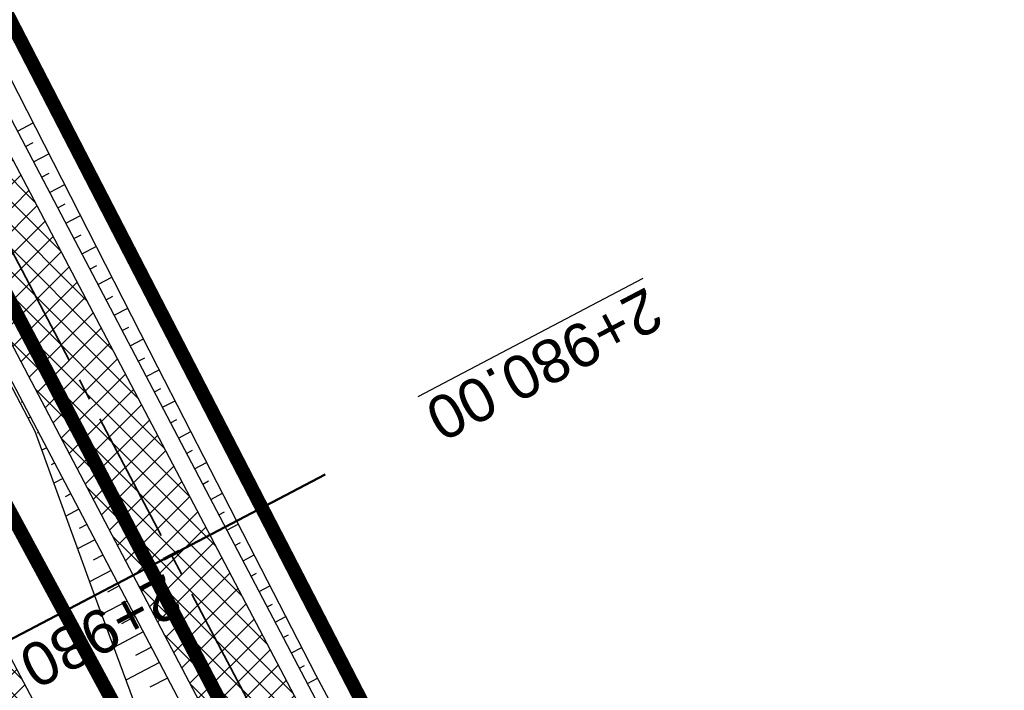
# Model space of a CAD drawing. Header units: metres. Extents: x 7529682 to 7533711, y 5721195 to 5727842.
# Tile 44 of 232: x 7531101 to 7531129, y 5725163 to 5725182. Entities that reach past the tile are written whole.
import ezdxf

# ---------------------------------------------------------------- set-up
doc = ezdxf.new("R2010")
doc.units = ezdxf.units.M
for name, pattern in [('817-dzialki-09-05-04$0$HIDDEN', [0.375, 0.25, -0.125]), ('ACAD_ISO05W100', [33, 24, -3, 0, -3, 0, -3]), ('CENTER2', [28.575000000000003, 19.05, -3.175, 3.175, -3.175]), ('HIDDEN', [9.524999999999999, 6.35, -3.175])]:
    doc.linetypes.add(name, pattern=pattern)
for name, color, linetype in [('C-DROGI-SYTUACJA', 7, 'Continuous'), ('C-DROGI-SYTUACJA-ETYKIETY', 7, 'Continuous'), ('D-hatch-pobocza', 131, 'Continuous'), ('D-pobocza', 60, 'Continuous'), ('D-rowy', 160, 'Continuous'), ('D-skarpa', 2, 'Continuous'), ('D-skarpa-kreskowanie', 2, 'Continuous')]:
    doc.layers.add(name, color=color, linetype=linetype)
for name, color, linetype, lineweight, true_color in [('D-hatch-ciag-pieszo-rowerowy', 7, 'Continuous', 13, 0xff9f80), ('D-LR-etap-III', 7, '817-dzialki-09-05-04$0$HIDDEN', 50, 0x00008f), ('D-przekroje-pop', 7, 'Continuous', 50, 0x000099)]:
    doc.layers.add(name, color=color, linetype=linetype, lineweight=lineweight, true_color=true_color)
doc.layers.add('D-obrzeża', color=2, linetype='Continuous', lineweight=30)
doc.layers.add('D-pas-drogowy', color=7, linetype='ACAD_ISO05W100', lineweight=50)
doc.layers.add('poprzeczki', color=7, linetype='Continuous', true_color=0x0000c7)
doc.styles.get("Standard").update_dxf_attribs({"font": 'arial.ttf'})
pattern_1 = [(45, (0, 0), (-0.3367596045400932, 0.3367596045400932), []), (135, (0, 0), (-0.3367596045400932, -0.3367596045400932), [])]

# ---------------------------------------------------------------- blocks, each defined once
blk = doc.blocks.new('AeccTickLine')
at = {"color": 0, "linetype": 'ByBlock', "lineweight": -2}
blk.add_line((0, 1), (-3.673819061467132e-16, -1), dxfattribs=at)

msp = doc.modelspace()

# ---------------------------------------------------------------- hatches: boundary and pattern name
at = {"layer": 'D-hatch-ciag-pieszo-rowerowy'}
h = msp.add_hatch(dxfattribs=at)
h.set_pattern_fill('ANSI37', color=256, scale=0.15, style=0)
h.set_pattern_definition(pattern_1)
h.paths.add_polyline_path([(7531088.489882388, 5725201.739558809), (7531081.736511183, 5725214.57620248), (7531080.589703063, 5725214.071305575), (7531087.383313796, 5725201.158175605), (7531110.121662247, 5725157.821038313), (7531118.164896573, 5725142.89718586), (7531119.253251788, 5725143.512415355), (7531111.228553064, 5725158.401807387)])
h.paths.add_polyline_path([(7531087.383313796, 5725201.158175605), (7531080.589703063, 5725214.071305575), (7531079.442894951, 5725213.566408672), (7531086.276745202, 5725200.576792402), (7531109.014771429, 5725157.240269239), (7531117.076540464, 5725142.281955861), (7531118.164896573, 5725142.89718586), (7531110.121662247, 5725157.821038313)])
at = {"layer": 'D-hatch-pobocza'}
h = msp.add_hatch(dxfattribs=at)
h.set_pattern_fill('ANSI37', color=256, scale=0.15, style=0)
h.set_pattern_definition(pattern_1)
h.paths.add_polyline_path([(7531057.009999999, 5725246.72), (7531044.19, 5725271.11), (7531030.969999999, 5725296.42), (7531019.37, 5725318.31), (7531007.54, 5725340.71), (7530994.469999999, 5725365.47), (7530982.58, 5725387.65), (7530971.809999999, 5725408.22), (7530959.96, 5725430.76), (7530944.54, 5725460.14), (7530935.92, 5725477.07), (7530923.099999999, 5725500.31), (7530908, 5725529.49), (7530889.658288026, 5725563.375066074), (7530889.585888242, 5725561.256865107), (7530918.171722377, 5725507.178125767), (7530950.162943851, 5725446.305402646), (7530993.419108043, 5725364.264712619), (7531022.766433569, 5725308.719304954), (7531053.80955549, 5725249.872416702), (7531081.165622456, 5725197.874670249), (7531103.902359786, 5725154.540603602), (7531128.123220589, 5725108.448161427), (7531149.321390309, 5725068.209396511), (7531151.44, 5725067.36), (7531152.004139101, 5725067.286014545), (7531141.2, 5725086.69), (7531129.87, 5725108.78), (7531118.46, 5725130.11), (7531107.389999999, 5725151.39), (7531095.36, 5725174.01), (7531083.61, 5725196.49), (7531071.559999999, 5725218.8)])

# ---------------------------------------------------------------- linework, layer by layer
at = {"layer": 'C-DROGI-SYTUACJA', "color": 10, "linetype": 'CENTER2', "lineweight": 35, "ltscale": 0.2}
msp.add_lwpolyline([(7531035.213067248, 5725301.103738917), (7531059.943841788, 5725254.222853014, -0.00440054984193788), (7531062.366458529, 5725249.530815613), (7531071.708538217, 5725231.039993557, 0.004122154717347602), (7531073.975449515, 5725226.643517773), (7531073.975449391, 5725226.643518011), (7531087.383313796, 5725201.158175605), (7531110.121662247, 5725157.821038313), (7531131.457307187, 5725118.233727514, -0.008978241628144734), (7531136.397298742, 5725108.660093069), (7531146.082702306, 5725089.032917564, 0.07525174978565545), (7531151.216595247, 5725081.66595927), (7531154.313313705, 5725078.4002911, -0.06893621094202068), (7531156.868938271, 5725074.829562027)], format="xyb", dxfattribs=at)
at = {"layer": 'D-LR-etap-III', "ltscale": 10, "flags": 128}
msp.add_lwpolyline([(7531750.474471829, 5723895.103125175, 0.4, 0.4, 0), (7531750.505, 5723895.13, 0.4, 0.4, 0), (7531682.71, 5724022.92, 0.4, 0.4, 0), (7531619.177023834, 5724147.203692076, 0.4, 0.4, 0), (7531592.308960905, 5724198.48863389, 0.4, 0.4, 0), (7531553.263875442, 5724272.918564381, 0.4, 0.4, 0), (7531504.019999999, 5724366.79, 0.4, 0.4, 0), (7531482.09, 5724407.62, 0.4, 0.4, 0), (7531412.350402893, 5724541.182759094, 0.4, 0.4, 0), (7531388.463669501, 5724586.929768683, 0.4, 0.4, 0), (7531345.12, 5724669.94, 0.4, 0.4, 0), (7531127.66, 5725081.67, 0.4, 0.4, 0), (7531059.253139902, 5725211.040795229, 0.4, 0.4, 0), (7531008.007244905, 5725307.953830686, 0.4, 0.4, 0), (7530964.181635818, 5725390.835555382, 0.4, 0.4, 0), (7530914.557354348, 5725484.683561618, 0.4, 0.4, 0), (7530865.243241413, 5725577.493975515, 0.4, 0.4, 0), (7530840.085257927, 5725624.058651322, 0.4, 0.4, 0), (7530802.559525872, 5725694.924584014, 0.4, 0.4, 0), (7530755.54, 5725787.51, 0.4, 0.4, 0), (7530708.717810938, 5725876.303221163, 0.4, 0.4, 0), (7530695.12, 5725902.09, 0.4, 0.4, 0), (7530642.91397006, 5726001.07839487, 0.4, 0.4, 0), (7530634.934723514, 5726016.146615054, 0.4, 0.4, 0), (7530610.820000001, 5726061.929999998, 0.4, 0.4, 0), (7530610.820000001, 5726061.929999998, 0.4, 0.4, 0), (7530607.21, 5726063.51, 0.4, 0.4, 0), (7530597.42, 5726080.68, 0.4, 0.4, 0), (7530591.16, 5726088.44, 0.4, 0.4, 0), (7530581.28, 5726107.21, 0.4, 0.4, 0), (7530571.29, 5726130.56, 0.4, 0.4, 0), (7530549.554994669, 5726171.527317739, 0.4, 0.4, 0), (7530531.014309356, 5726206.473807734, 0.4, 0.4, 0), (7530516.461208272, 5726236.016618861, 0.4, 0.4, 0), (7530500.798929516, 5726266.141265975, 0.4, 0.4, 0), (7530491.349999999, 5726283.94, 0.4, 0.4, 0), (7530482.4, 5726303.41, 0.4, 0.4, 0), (7530482.4, 5726303.41, 0.4, 0.4, 0), (7530450.41, 5726357.28, 0.4, 0.4, 0), (7530397.759396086, 5726458.499907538, 0.4, 0.4, 0), (7530334.707815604, 5726583.664702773, 0.4, 0.4, 0), (7530303.939274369, 5726645.167943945, 0.4, 0.4, 0), (7530300.509779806, 5726651.777515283, 0.4, 0.4, 0), (7530289.213532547, 5726671.966724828, 0.4, 0.4, 0), (7530281.54, 5726685.57, 0.4, 0.4, 0), (7530261.37085633, 5726724.163374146, 0.4, 0.4, 0), (7530254.03, 5726738.21, 0.4, 0.4, 0), (7530197.219999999, 5726845.06, 0.4, 0.4, 0), (7530194.71, 5726849.15, 0.4, 0.4, 0), (7530195.92, 5726850.75, 0.4, 0.4, 0), (7530170.546669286, 5726892.961489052, 0.4, 0.4, 0), (7530143.174718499, 5726945.065838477, 0.4, 0.4, 0), (7530105.059999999, 5727018.32, 0.4, 0.4, 0), (7530100.059999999, 5727027.16, 0.4, 0.4, 0), (7530062.318670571, 5727099.625398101, 0.4, 0.4, 0), (7530015.378537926, 5727189.420463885, 0.4, 0.4, 0), (7529983.207960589, 5727250.206596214, 0.4, 0.4, 0), (7529953.284293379, 5727306.74720398, 0.4, 0.4, 0), (7529900.67053443, 5727406.15903814, 0.4, 0.4, 0), (7529890.630239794, 5727425.131178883, 0.4, 0.4, 0), (7529875.155383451, 5727454.426350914, 0.4, 0.4, 0), (7529857.560096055, 5727487.787346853, 0.4, 0.4, 0), (7529835.194401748, 5727530.19312405, 0.4, 0.4, 0), (7529811.740544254, 5727574.662079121, 0.4, 0.4, 0), (7529792.101859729, 5727611.922638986, 0.4, 0.4, 0), (7529768.066117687, 5727657.469613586, 0.4, 0.4, 0), (7529755.210566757, 5727682.131373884, 0.4, 0.4, 0), (7529753.309999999, 5727681.13, 0.4, 0.4, 0), (7529739.21, 5727707.77, 0.4, 0.4, 0), (7529735.394745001, 5727711.251990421, 0.4, 0.4, 0), (7529725.42, 5727730.2, 0.4, 0.4, 0), (7529723.55, 5727729.88, 0.4, 0.4, 0), (7529695.566668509, 5727782.932080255, 0.4, 0.4, 0), (7529717.67971874, 5727794.024357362, 0.4, 0.4, 0), (7529736.274870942, 5727758.647400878, 0.4, 0.4, 0), (7529736.274870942, 5727758.647400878, 0.4, 0.4, 0), (7529744.511003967, 5727750.406106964, 0.4, 0.4, 0), (7529744.511003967, 5727750.406106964, 0.4, 0.4, 0), (7529750.282568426, 5727738.549848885, 0.4, 0.4, 0), (7529777.108510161, 5727687.569424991, 0.4, 0.4, 0), (7529796.51537536, 5727651.329932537, 0.4, 0.4, 0), (7529814.937945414, 5727616.793170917, 0.4, 0.4, 0), (7529839.006722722, 5727572.303976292, 0.4, 0.4, 0), (7529860.617626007, 5727532.509108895, 0.4, 0.4, 0), (7529882.348967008, 5727491.504261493, 0.4, 0.4, 0), (7529904.865139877, 5727449.096370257, 0.4, 0.4, 0), (7529920.747384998, 5727418.884773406, 0.4, 0.4, 0), (7529946.676504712, 5727368.547487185, 0.4, 0.4, 0), (7529972.024701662, 5727320.573310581, 0.4, 0.4, 0), (7529987.740014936, 5727290.153392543, 0.4, 0.4, 0), (7529996.497385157, 5727273.661630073, 0.4, 0.4, 0), (7530017.541471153, 5727234.202689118, 0.4, 0.4, 0), (7530033.053657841, 5727204.864166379, 0.4, 0.4, 0), (7530051.622983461, 5727170.222745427, 0.4, 0.4, 0), (7530069.276612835, 5727137.015751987, 0.4, 0.4, 0), (7530089.385386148, 5727097.533639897, 0.4, 0.4, 0), (7530109.712512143, 5727060.746615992, 0.4, 0.4, 0), (7530136.769722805, 5727011.640131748, 0.4, 0.4, 0), (7530162.446686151, 5726962.743777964, 0.4, 0.4, 0), (7530187.674104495, 5726916.992101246, 0.4, 0.4, 0), (7530207.820739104, 5726879.335323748, 0.4, 0.4, 0), (7530230.625609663, 5726834.518686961, 0.4, 0.4, 0), (7530262.288093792, 5726776.61832811, 0.4, 0.4, 0), (7530277.509672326, 5726760.213143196, 0.4, 0.4, 0), (7530286.036865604, 5726744.106684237, 0.4, 0.4, 0), (7530288.097472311, 5726735.884066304, 0.4, 0.4, 0), (7530290.393870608, 5726725.046963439, 0.4, 0.4, 0), (7530296.17664807, 5726713.582980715, 0.4, 0.4, 0), (7530302.726195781, 5726701.18226779, 0.4, 0.4, 0), (7530325.685047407, 5726657.466383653, 0.4, 0.4, 0), (7530343.243978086, 5726623.648592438, 0.4, 0.4, 0), (7530360.229820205, 5726591.746871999, 0.4, 0.4, 0), (7530383.20855044, 5726548.059469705, 0.4, 0.4, 0), (7530406.017875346, 5726503.605514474, 0.4, 0.4, 0), (7530427.464919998, 5726462.620289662, 0.4, 0.4, 0), (7530447.9278544, 5726424.388014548, 0.4, 0.4, 0), (7530471.126878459, 5726379.920667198, 0.4, 0.4, 0), (7530490.501003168, 5726343.033350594, 0.4, 0.4, 0), (7530509.499458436, 5726306.733076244, 0.4, 0.4, 0), (7530529.890269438, 5726267.244072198, 0.4, 0.4, 0), (7530543.852446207, 5726238.990319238, 0.4, 0.4, 0), (7530554.808897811, 5726218.943990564, 0.4, 0.4, 0), (7530559.027108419, 5726212.223286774, 0.4, 0.4, 0), (7530563.060988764, 5726206.409670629, 0.4, 0.4, 0), (7530566.93354971, 5726200.463543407, 0.4, 0.4, 0), (7530569.771022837, 5726194.901501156, 0.4, 0.4, 0), (7530571.47319415, 5726191.282350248, 0.4, 0.4, 0), (7530572.839142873, 5726188.024533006, 0.4, 0.4, 0), (7530575.295071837, 5726182.034664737, 0.4, 0.4, 0), (7530579.736851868, 5726173.306070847, 0.4, 0.4, 0), (7530583.3, 5726167.41, 0.4, 0.4, 0), (7530593.4, 5726163.33, 0.4, 0.4, 0), (7530598.618375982, 5726155.264489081, 0.4, 0.4, 0), (7530608.258304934, 5726140.497132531, 0.4, 0.4, 0), (7530603.269999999, 5726136.83, 0.4, 0.4, 0), (7530606.53, 5726131.84, 0.4, 0.4, 0), (7530604.239057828, 5726124.21679044, 0.4, 0.4, 0), (7530605.847136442, 5726121.630127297, 0.4, 0.4, 0), (7530608.971611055, 5726116.164124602, 0.4, 0.4, 0), (7530618.114293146, 5726097.791111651, 0.4, 0.4, 0), (7530651.213125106, 5726034.959524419, 0.4, 0.4, 0), (7530670.243741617, 5725998.61095082, 0.4, 0.4, 0), (7530698.075474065, 5725945.952624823, 0.4, 0.4, 0), (7530716.505955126, 5725911.3051464, 0.4, 0.4, 0), (7530735.223454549, 5725875.667401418, 0.4, 0.4, 0), (7530752.504235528, 5725842.154920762, 0.4, 0.4, 0), (7530778.310652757, 5725793.501254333, 0.4, 0.4, 0), (7530797.499961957, 5725756.381811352, 0.4, 0.4, 0), (7530812.518974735, 5725728.28874362, 0.4, 0.4, 0), (7530820.039295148, 5725713.160404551, 0.4, 0.4, 0), (7530822.422446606, 5725710.193574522, 0.4, 0.4, 0), (7530833.154893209, 5725688.800634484, 0.4, 0.4, 0), (7530849.629354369, 5725656.158601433, 0.4, 0.4, 0), (7530867.98290276, 5725621.963939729, 0.4, 0.4, 0), (7530872.629809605, 5725612.88760475, 0.4, 0.4, 0), (7530880.354488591, 5725597.594500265, 0.4, 0.4, 0), (7530883.839446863, 5725593.389159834, 0.4, 0.4, 0), (7530891.782113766, 5725587.763349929, 0.4, 0.4, 0), (7530895.038670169, 5725584.280746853, 0.4, 0.4, 0), (7530897.033644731, 5725580.941110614, 0.4, 0.4, 0), (7530900.951646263, 5725579.945856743, 0.4, 0.4, 0), (7530904.80970798, 5725571.977328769, 0.4, 0.4, 0), (7530903.682362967, 5725568.566434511, 0.4, 0.4, 0), (7530908.900614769, 5725558.844845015, 0.4, 0.4, 0), (7530910.252030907, 5725545.671606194, 0.4, 0.4, 0), (7530912.872986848, 5725538.645543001, 0.4, 0.4, 0), (7530945.278171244, 5725478.464284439, 0.4, 0.4, 0), (7530959.692318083, 5725450.24628822, 0.4, 0.4, 0), (7531002.82670893, 5725368.192370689, 0.4, 0.4, 0), (7531044.703532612, 5725290.314293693, 0.4, 0.4, 0), (7531064.098839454, 5725253.212562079, 0.4, 0.4, 0), (7531083.010253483, 5725216.677517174, 0.4, 0.4, 0), (7531113.013137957, 5725158.465613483, 0.4, 0.4, 0), (7531137.364304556, 5725113.07076138, 0.4, 0.4, 0), (7531150.830830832, 5725086.711759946, 0.4, 0.4, 0), (7531159.745663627, 5725076.640848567, 0.4, 0.4, 0), (7531166.309999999, 5725074.58, 0.4, 0.4, 0), (7531172.29, 5725062.58, 0.4, 0.4, 0), (7531170.589828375, 5725055.605912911, 0.4, 0.4, 0), (7531173.732823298, 5725044.080706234, 0.4, 0.4, 0), (7531215.342008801, 5724964.859648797, 0.4, 0.4, 0), (7531238.054496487, 5724921.684649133, 0.4, 0.4, 0), (7531262.389821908, 5724875.282876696, 0.4, 0.4, 0), (7531295.587160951, 5724811.265731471, 0.4, 0.4, 0), (7531348.487908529, 5724712.362812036, 0.4, 0.4, 0), (7531363.740817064, 5724682.68394264, 0.4, 0.4, 0), (7531366.986905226, 5724675.865317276, 0.4, 0.4, 0), (7531382.541261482, 5724646.110625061, 0.4, 0.4, 0), (7531401.299165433, 5724610.874551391, 0.4, 0.4, 0), (7531428.964837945, 5724558.862274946, 0.4, 0.4, 0), (7531449.111202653, 5724520.397801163, 0.4, 0.4, 0), (7531477.292992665, 5724465.831467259, 0.4, 0.4, 0), (7531500.996290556, 5724421.112506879, 0.4, 0.4, 0), (7531512.121834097, 5724400.549045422, 0.4, 0.4, 0), (7531513.78163794, 5724396.757451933, 0.4, 0.4, 0), (7531526.32, 5724379.39, 0.4, 0.4, 0), (7531566.783642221, 5724302.73628205, 0.4, 0.4, 0), (7531578.579156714, 5724282.774819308, 0.4, 0.4, 0), (7531584.232619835, 5724273.111246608, 0.4, 0.4, 0), (7531590.109283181, 5724263.508189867, 0.4, 0.4, 0), (7531593.027899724, 5724258.771479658, 0.4, 0.4, 0), (7531595.711841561, 5724254.226824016, 0.4, 0.4, 0), (7531601.659976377, 5724243.898197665, 0.4, 0.4, 0), (7531606.097733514, 5724235.986407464, 0.4, 0.4, 0), (7531609.382207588, 5724230.799061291, 0.4, 0.4, 0), (7531611.580260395, 5724227.671180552, 0.4, 0.4, 0), (7531612.707802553, 5724225.86410867, 0.4, 0.4, 0), (7531618.665224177, 5724214.480919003, 0.4, 0.4, 0), (7531619.885522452, 5724212.333950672, 0.4, 0.4, 0), (7531620.931818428, 5724210.787064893, 0.4, 0.4, 0), (7531623.518605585, 5724207.111542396, 0.4, 0.4, 0), (7531626.143926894, 5724203.61306897, 0.4, 0.4, 0), (7531632.022984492, 5724196.485954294, 0.4, 0.4, 0), (7531653.949089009, 5724152.617641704, 0.4, 0.4, 0), (7531656.750690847, 5724143.103797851, 0.4, 0.4, 0), (7531659.61440691, 5724133.254504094, 0.4, 0.4, 0), (7531661.627147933, 5724128.646047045, 0.4, 0.4, 0.01093811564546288), (7531674.314987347, 5724101.43546424, 0.4, 0.4, 0), (7531685.137626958, 5724081.408252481, 0.4, 0.4, 0), (7531692.159945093, 5724066.277333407, 0.4, 0.4, 0), (7531699.662164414, 5724051.388120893, 0.4, 0.4, 0), (7531704.480624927, 5724040.808561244, 0.4, 0.4, 0), (7531704.480624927, 5724040.808561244, 0.4, 0.4, 0), (7531704.401251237, 5724037.368913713, 0.4, 0.4, 0), (7531720.383609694, 5724003.441317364, 0.4, 0.4, 0), (7531728.79890528, 5723986.206298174, 0.4, 0.4, 0), (7531733.237926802, 5723977.192631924, 0.4, 0.4, 0), (7531736.750027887, 5723969.505210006, 0.4, 0.4, 0), (7531737.336143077, 5723968.518916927, 0.4, 0.4, 0), (7531738.285051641, 5723967.699360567, 0.4, 0.4, 0), (7531742.180915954, 5723962.346428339, 0.4, 0.4, 0), (7531744.286141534, 5723958.615526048, 0.4, 0.4, 0), (7531755.393260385, 5723944.192617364, 0.4, 0.4, 0), (7531758.69, 5723936.76, 0.4, 0.4, 0), (7531780.08, 5723929.25, 0.4, 0.4, 0), (7531792.611989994, 5723906.337708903, 0.4, 0.4, 0), (7531792.611989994, 5723906.337708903, 0.4, 0.4, 0), (7531756.962094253, 5723883.055323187, 0.4, 0.4, 0), (7531750.46, 5723895.130000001, 0.4, 0.4, 0), (7531750.46, 5723895.130000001, 0, 0, 0)], format="xyseb", dxfattribs=at)
at = {"layer": 'D-obrzeża'}
for points in [[(7531157.820350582, 5725075.705429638, 0.06860366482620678), (7531155.433696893, 5725079.035412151), (7531152.261569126, 5725082.380603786, -0.07521737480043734), (7531147.129491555, 5725089.743883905), (7531137.494820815, 5725109.261525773, 0.00894453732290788), (7531132.572709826, 5725118.798885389), (7531111.228553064, 5725158.401807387), (7531088.489882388, 5725201.739558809), (7531075.086492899, 5725227.216395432, -0.00412215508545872), (7531072.81958177, 5725231.612870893), (7531063.477188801, 5725250.10431303, 0.004400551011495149), (7531061.054571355, 5725254.796351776), (7531036.313724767, 5725301.696330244, 0.00422807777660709)], [(7531034.112408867, 5725300.511149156), (7531058.833112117, 5725253.649354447, -0.004400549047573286), (7531061.255728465, 5725248.957317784), (7531070.597494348, 5725230.467116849, 0.004122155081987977), (7531072.864405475, 5725226.070641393), (7531086.276745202, 5725200.576792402), (7531109.014771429, 5725157.240269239), (7531130.341235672, 5725117.66980598, -0.009011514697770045), (7531135.298873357, 5725108.060358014), (7531145.035806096, 5725088.322043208, 0.07528570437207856), (7531150.171491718, 5725080.951451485), (7531153.382484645, 5725077.565274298, -0.06860366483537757), (7531155.769138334, 5725074.235291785), (7531156.913255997, 5725072.063506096)]]:
    msp.add_lwpolyline(points, format="xyb", dxfattribs=at)
at = {"layer": 'D-pas-drogowy', "ltscale": 0.2, "flags": 128}
msp.add_lwpolyline([(7531633.018560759, 5724182.834272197, 0.4, 0.4, 0), (7531617.558899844, 5724211.608162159, 0.4, 0.4, 0), (7531566.783642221, 5724302.73628205, 0.4, 0.4, 0), (7531538.419082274, 5724356.469679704, 0.4, 0.4, 0), (7531526.32, 5724379.39, 0.4, 0.4, 0), (7531516.102085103, 5724393.607319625, 0.4, 0.4, 0.001485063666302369), (7531513.78037409, 5724396.837773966, 0.4, 0.4, 0), (7531501.87, 5724413.41, 0.4, 0.4, 0), (7531474.926107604, 5724464.507896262, 0.4, 0.4, 0), (7531446.200436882, 5724518.992313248, 0.4, 0.4, 0), (7531424.962185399, 5724559.262257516, 0.4, 0.4, 0), (7531398.444460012, 5724609.565801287, 0.4, 0.4, 0), (7531379.647455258, 5724645.216004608, 0.4, 0.4, 0), (7531365.23, 5724672.56, 0.4, 0.4, 0), (7531341.305752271, 5724717.915356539, 0.4, 0.4, 0), (7531312.899996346, 5724771.788898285, 0.4, 0.4, 0), (7531292.590923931, 5724810.306502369, 0.4, 0.4, 0), (7531259.391619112, 5724873.271351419, 0.4, 0.4, 0), (7531233.740401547, 5724921.922582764, 0.4, 0.4, 0), (7531203.072738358, 5724980.092044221, 0.4, 0.4, 0), (7531173.471398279, 5725036.225177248, 0.4, 0.4, 0), (7531168.269999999, 5725046.09, 0.4, 0.4, 0), (7531172.29, 5725062.58, 0.4, 0.4, 0), (7531166.309999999, 5725074.58, 0.4, 0.4, 0), (7531150.32, 5725079.6, 0.4, 0.4, 0), (7531141.5, 5725096.43, 0.4, 0.4, 0), (7531109.311735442, 5725157.814415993, 0.4, 0.4, 0), (7531086.641300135, 5725201.047918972, 0.4, 0.4, 0), (7531059.198258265, 5725253.383662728, 0.4, 0.4, 0), (7531028.206828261, 5725312.48946212, 0.4, 0.4, 0), (7530999.104694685, 5725367.990143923, 0.4, 0.4, 0), (7530956.247527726, 5725449.724815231, 0.4, 0.4, 0), (7530924.397774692, 5725510.463768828, 0.4, 0.4, 0), (7530897.509999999, 5725561.74, 0.4, 0.4, 0), (7530894.46, 5725566.14, 0.4, 0.4, 0), (7530892.16, 5725570.49, 0.4, 0.4, 0), (7530869.362688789, 5725613.307018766, 0.4, 0.4, 0), (7530861.693971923, 5725627.704613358, 0.4, 0.4, 0), (7530852.74, 5725644.52, 0.4, 0.4, 0), (7530831.509999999, 5725684.2, 0.4, 0.4, 0), (7530811.13, 5725722.52, 0.4, 0.4, 0), (7530792.3476413, 5725757.940652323, 0.4, 0.4, 0), (7530768.03, 5725803.8, 0.4, 0.4, 0), (7530748.768542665, 5725840.178507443, 0.4, 0.4, 0), (7530727.7, 5725879.97, 0.4, 0.4, 0), (7530712.0981582, 5725909.54523909, 0.4, 0.4, 0), (7530693.644105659, 5725944.645156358, 0.4, 0.4, 0), (7530665.702224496, 5725997.538976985, 0.4, 0.4, 0), (7530641.759999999, 5726042.88, 0.4, 0.4, 0), (7530616.5, 5726091.48, 0.4, 0.4, 0), (7530604.628439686, 5726114.319880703, 0.4, 0.4, -0.007762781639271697), (7530602.5, 5726118.43, 0.4, 0.4, 0), (7530603.992037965, 5726123.394821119, 0.4, 0.4, 0), (7530606.53, 5726131.84, 0.4, 0.4, 0), (7530603.269999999, 5726136.83, 0.4, 0.4, 0), (7530593.775620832, 5726151.368713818, 0.4, 0.4, 0), (7530590.202637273, 5726156.84001263, 0.4, 0.4, 0), (7530583.3, 5726167.41, 0.4, 0.4, 0), (7530580.578343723, 5726170.427567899, 0.4, 0.4, 0), (7530575.849999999, 5726175.67, 0.4, 0.4, 0), (7530569.009999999, 5726186.66, 0.4, 0.4, 0), (7530562.555322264, 5726199.189409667, 0.4, 0.4, 0), (7530555.67, 5726211.39, 0.4, 0.4, 0), (7530548.29, 5726224.23, 0.4, 0.4, 0), (7530540.58, 5726237.71, 0.4, 0.4, 0), (7530532.679999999, 5726252.65, 0.4, 0.4, 0), (7530524.059999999, 5726269.35, 0.4, 0.4, 0), (7530502.82, 5726309.91, 0.4, 0.4, 0), (7530488.83, 5726336.63, 0.4, 0.4, 0), (7530466.03, 5726380.16, 0.4, 0.4, 0), (7530438.469999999, 5726432.77, 0.4, 0.4, 0), (7530424.53, 5726459.09, 0.4, 0.4, 0), (7530401.63, 5726502.97, 0.4, 0.4, 0), (7530383.38, 5726538.06, 0.4, 0.4, 0), (7530353.969999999, 5726593.52, 0.4, 0.4, 0), (7530338.469999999, 5726622.74, 0.4, 0.4, 0), (7530322.009999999, 5726653.88, 0.4, 0.4, 0), (7530297.54, 5726700.33, 0.4, 0.4, 0), (7530287.38, 5726719.6, 0.4, 0.4, 0), (7530285.94993921, 5726722.315508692, 0.4, 0.4, 0), (7530280.259999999, 5726733.12, 0.4, 0.4, 0), (7530266.73, 5726758.74, 0.4, 0.4, 0), (7530260.42, 5726770.47, 0.4, 0.4, 0), (7530253.25, 5726783.82, 0.4, 0.4, 0), (7530244.95, 5726799.33, 0.4, 0.4, 0), (7530239.389999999, 5726808.49, 0.4, 0.4, 0), (7530238.29, 5726807.9, 0.4, 0.4, 0), (7530218.11, 5726850.67, 0.4, 0.4, 0), (7530175.906646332, 5726928.168028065, 0.4, 0.4, 0), (7530096.679999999, 5727076.15, 0.4, 0.4, 0), (7530094.679999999, 5727079.89, 0.4, 0.4, 0), (7530064.59693469, 5727135.522637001, 0.4, 0.4, 0), (7530046.730970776, 5727168.8921561, 0.4, 0.4, 0), (7530025.803045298, 5727208.461374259, 0.4, 0.4, 0), (7530012.846501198, 5727232.979315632, 0.4, 0.4, 0), (7529994.15, 5727268.45, 0.4, 0.4, 0), (7529981.670868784, 5727291.93018666, 0.4, 0.4, 0), (7529949.889999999, 5727351.73, 0.4, 0.4, 0), (7529924.75, 5727399.03, 0.4, 0.4, 0), (7529915.515824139, 5727417.099754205, 0.4, 0.4, 0), (7529885.83, 5727475.19, 0.4, 0.4, 0), (7529862.559999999, 5727519.97, 0.4, 0.4, 0), (7529852.984923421, 5727538.191086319, 0.4, 0.4, 0), (7529836.513084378, 5727569.51130111, 0.4, 0.4, 0), (7529815.36890814, 5727609.140983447, 0.4, 0.4, 0), (7529792.795203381, 5727651.247499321, 0.4, 0.4, 0), (7529774.199114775, 5727685.858348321, 0.4, 0.4, 0), (7529746.966026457, 5727736.059440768, 0.4, 0.4, 0), (7529733.92, 5727757.62, 0.4, 0.4, 0), (7529708.607472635, 5727806.388536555, 0.4, 0.4, 0), (7529688.491967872, 5727796.344621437, 0.4, 0.4, 0), (7529723.55, 5727729.88, 0.4, 0.4, 0), (7529725.42, 5727730.2, 0.4, 0.4, 0), (7529735.38, 5727711.28, 0.4, 0.4, 0), (7529739.21, 5727707.77, 0.4, 0.4, 0), (7529753.309999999, 5727681.13, 0.4, 0.4, 0), (7529755.178396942, 5727682.114424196, 0.4, 0.4, 0), (7529792.101859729, 5727611.922638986, 0.4, 0.4, 0), (7529811.740544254, 5727574.662079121, 0.4, 0.4, 0), (7529835.194401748, 5727530.19312405, 0.4, 0.4, 0), (7529857.560096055, 5727487.787346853, 0.4, 0.4, 0), (7529875.155383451, 5727454.426350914, 0.4, 0.4, 0), (7529890.630239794, 5727425.131178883, 0.4, 0.4, 0), (7529900.67053443, 5727406.15903814, 0.4, 0.4, 0), (7529953.284293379, 5727306.74720398, 0.4, 0.4, 0), (7529983.207960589, 5727250.206596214, 0.4, 0.4, 0), (7530015.378537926, 5727189.420463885, 0.4, 0.4, 0), (7530062.318670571, 5727099.625398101, 0.4, 0.4, 0), (7530100.059999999, 5727027.16, 0.4, 0.4, 0), (7530105.059999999, 5727018.32, 0.4, 0.4, 0), (7530143.174718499, 5726945.065838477, 0.4, 0.4, 0), (7530170.546669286, 5726892.961489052, 0.4, 0.4, 0), (7530195.92, 5726850.75, 0.4, 0.4, 0), (7530194.71, 5726849.15, 0.4, 0.4, 0), (7530197.219999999, 5726845.06, 0.4, 0.4, 0), (7530254.03, 5726738.21, 0.4, 0.4, 0), (7530261.37085633, 5726724.163374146, 0.4, 0.4, 0), (7530281.54, 5726685.57, 0.4, 0.4, 0), (7530289.213532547, 5726671.966724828, 0.4, 0.4, 0), (7530300.509779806, 5726651.777515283, 0.4, 0.4, 0), (7530303.939274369, 5726645.167943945, 0.4, 0.4, 0), (7530334.707815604, 5726583.664702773, 0.4, 0.4, 0), (7530397.759396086, 5726458.499907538, 0.4, 0.4, 0), (7530450.41, 5726357.28, 0.4, 0.4, 0), (7530482.4, 5726303.41, 0.4, 0.4, 0), (7530483.687990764, 5726301.003383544, 0.4, 0.4, 0), (7530491.349999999, 5726283.94, 0.4, 0.4, 0), (7530512.67, 5726243.78, 0.4, 0.4, 0), (7530529.429999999, 5726209.46, 0.4, 0.4, 0), (7530571.29, 5726130.56, 0.4, 0.4, 0), (7530581.28, 5726107.21, 0.4, 0.4, 0), (7530591.16, 5726088.44, 0.4, 0.4, 0), (7530597.42, 5726080.68, 0.4, 0.4, 0), (7530607.21, 5726063.51, 0.4, 0.4, 0), (7530610.820000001, 5726061.929999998, 0.4, 0.4, 0), (7530634.934723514, 5726016.146615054, 0.4, 0.4, 0), (7530642.91397006, 5726001.07839487, 0.4, 0.4, 0), (7530695.12, 5725902.09, 0.4, 0.4, 0), (7530708.717810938, 5725876.303221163, 0.4, 0.4, 0), (7530755.54, 5725787.51, 0.4, 0.4, 0), (7530802.559525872, 5725694.924584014, 0.4, 0.4, 0), (7530840.085257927, 5725624.058651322, 0.4, 0.4, 0), (7530865.243241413, 5725577.493975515, 0.4, 0.4, 0), (7530914.557354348, 5725484.683561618, 0.4, 0.4, 0), (7530964.181635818, 5725390.835555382, 0.4, 0.4, 0), (7531008.007244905, 5725307.953830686, 0.4, 0.4, 0), (7531059.253139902, 5725211.040795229, 0.4, 0.4, 0), (7531127.66, 5725081.67, 0.4, 0.4, 0), (7531345.12, 5724669.94, 0.4, 0.4, 0), (7531388.463669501, 5724586.929768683, 0.4, 0.4, 0), (7531412.350402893, 5724541.182759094, 0.4, 0.4, 0), (7531482.09, 5724407.62, 0.4, 0.4, 0), (7531504.019999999, 5724366.79, 0.4, 0.4, 0), (7531519.374444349, 5724337.520497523, 0.4, 0.4, 0), (7531563.748815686, 5724252.931583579, 0.4, 0.4, 0), (7531602.175111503, 5724179.681224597, 0.4, 0.4, 0), (7531619.177023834, 5724147.203692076, 0.4, 0.4, 0), (7531625.038493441, 5724135.63500206, 0.4, 0.4, 0), (7531656.796442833, 5724073.31633882, 0.4, 0.4, 0), (7531675.12, 5724037.36, 0.4, 0.4, 0), (7531682.71, 5724022.92, 0.4, 0.4, 0), (7531705.565196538, 5723979.810545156, 0.4, 0.4, 0), (7531736.605941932, 5723921.261514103, 0.4, 0.4, 0), (7531750.46, 5723895.130000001, 0.4, 0.4, 0), (7531740.769999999, 5723886.56, 0.4, 0.4, 0), (7531732.86, 5723885, 0.4, 0.4, 0), (7531722.179999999, 5723887.77, 0.4, 0.4, 0), (7531729.87, 5723862.17, 0.4, 0.4, 0), (7531742.92, 5723861.93, 0.4, 0.4, 0), (7531763.71, 5723859.52, 0.4, 0.4, 0), (7531768.42, 5723854.12, 0.4, 0.4, 0), (7531787.42, 5723817.97, 0.4, 0.4, 0), (7531795.57, 5723809.82, 0.4, 0.4, 0), (7531816.346897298, 5723819.850397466, 0.4, 0.4, 0), (7531816.346897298, 5723819.850397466, 0.4, 0.4, 0), (7531805.059999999, 5723843.23, 0.4, 0.4, 0), (7531803.61, 5723886.23, 0.4, 0.4, 0), (7531803.61, 5723886.23, 0.4, 0.4, 0), (7531780.08, 5723929.25, 0.4, 0.4, 0), (7531758.69, 5723936.76, 0.4, 0.4, 0), (7531749.3590272, 5723946.412126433, 0.4, 0.4, 0), (7531742.71, 5723953.29, 0.4, 0.4, 0), (7531735.177368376, 5723967.877529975, 0.4, 0.4, 0), (7531722.37, 5723992.68, 0.4, 0.4, 0), (7531705.041669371, 5724030.885563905, 0.4, 0.4, 0), (7531699.469999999, 5724043.17, 0.4, 0.4, 0), (7531692.69, 5724058.11, 0.4, 0.4, 0), (7531679.672010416, 5724084.016803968, 0.4, 0.4, 0), (7531674.55, 5724094.21, 0.4, 0.4, 0), (7531666.633166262, 5724114.002855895, 0.4, 0.4, 0), (7531649, 5724153.82, 0.4, 0.4, 0), (7531641.49, 5724149.34, 0.4, 0.4, 0), (7531626.04, 5724179.34, 0.4, 0.4, 0), (7531633.03, 5724182.84, 0, 0, 0)], format="xyseb", dxfattribs=at)
at = {"layer": 'D-pobocza'}
for points in [[(7531158.230593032, 5725075.999457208, 0.06860366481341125), (7531155.843939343, 5725079.32943972), (7531152.679666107, 5725082.666348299, -0.07520123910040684), (7531147.548440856, 5725090.027901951), (7531137.930676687, 5725109.508145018, 0.008928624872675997), (7531133.017012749, 5725119.028381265), (7531111.671163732, 5725158.634392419), (7531088.932509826, 5725201.97211209), (7531075.530910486, 5725227.445546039, -0.004122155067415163), (7531073.263999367, 5725231.84202148), (7531063.921480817, 5725250.33371218, 0.004400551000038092), (7531061.498863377, 5725255.025750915), (7531036.753990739, 5725301.933361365, 0.00422807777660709), (7531034.348873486, 5725306.400670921), (7531024.385244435, 5725324.538161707, -0.004066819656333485), (7531022.070469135, 5725328.834348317), (7531001.180368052, 5725368.372842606), (7530957.926901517, 5725450.408416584), (7530925.933724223, 5725511.284861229), (7530911.967749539, 5725537.705720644, -0.1134663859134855), (7530908.507998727, 5725550.695775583), (7530908.342215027, 5725555.523057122, 0.1127731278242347), (7530907.144702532, 5725560.04414144), (7530903.026881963, 5725567.886137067)], [(7531033.672145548, 5725300.274113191), (7531058.388820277, 5725253.419954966, -0.004400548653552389), (7531060.811436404, 5725248.727918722), (7531070.153076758, 5725230.237966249, 0.004122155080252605), (7531072.419987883, 5725225.841490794), (7531085.834117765, 5725200.344239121), (7531108.572015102, 5725157.007961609), (7531129.894778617, 5725117.4442902, -0.009024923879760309), (7531134.859526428, 5725107.820408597), (7531144.616991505, 5725088.037758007, 0.07529938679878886), (7531149.753399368, 5725080.665702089), (7531152.972242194, 5725077.271246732, -0.0686036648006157), (7531155.358895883, 5725073.941264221), (7531156.470659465, 5725071.830893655)]]:
    msp.add_lwpolyline(points, format="xyb", dxfattribs=at)
msp.add_lwpolyline([(7531149.321390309, 5725068.209396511), (7531151.44, 5725067.36), (7531152.004139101, 5725067.286014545), (7531141.2, 5725086.69), (7531129.87, 5725108.78), (7531118.46, 5725130.11), (7531107.389999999, 5725151.39), (7531095.36, 5725174.01), (7531083.61, 5725196.49), (7531071.559999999, 5725218.8), (7531057.009999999, 5725246.72), (7531044.19, 5725271.11), (7531030.969999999, 5725296.42), (7531019.37, 5725318.31), (7531007.54, 5725340.71), (7530994.469999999, 5725365.47), (7530982.58, 5725387.65), (7530971.809999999, 5725408.22), (7530959.96, 5725430.76), (7530944.54, 5725460.14), (7530935.92, 5725477.07), (7530923.099999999, 5725500.31), (7530908, 5725529.49), (7530889.658288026, 5725563.375066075)], dxfattribs=at)
at = {"layer": 'D-przekroje-pop', "extrusion": (0.4646152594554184, -0.8855126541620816, 0), "elevation": -1570641.219339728}
msp.add_lwpolyline([(9328893.99906499, 0), (9328888.999064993, 0), (9328880.999064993, 0)], dxfattribs=at)
at = {"layer": 'D-rowy', "linetype": 'HIDDEN', "ltscale": 0.1, "const_width": 0.4, "flags": 128}
msp.add_lwpolyline([(7531149.9, 5725074.79), (7531149.9, 5725074.79), (7531138.641064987, 5725096.213928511), (7531118.877356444, 5725133.871305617), (7531109.576916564, 5725151.722126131), (7531096.94820068, 5725175.105976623), (7531083.448758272, 5725201.131248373), (7531075.375142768, 5725216.126263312), (7531058.982938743, 5725247.128653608), (7531038.532495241, 5725286.309070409), (7531017.625879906, 5725325.253628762), (7530968.704097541, 5725418.289077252), (7530946.217976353, 5725461.539419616)], dxfattribs=at)
at = {"layer": 'D-skarpa', "linetype": 'Continuous'}
for points in [[(7531100.713479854, 5725180.665014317), (7531104.979486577, 5725172.293745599), (7531107.257803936, 5725167.842697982), (7531109.543878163, 5725163.395720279), (7531111.892645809, 5725158.981636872), (7531111.986658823, 5725158.799574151), (7531114.224385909, 5725154.585030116), (7531116.569147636, 5725150.168803), (7531118.94689499, 5725145.770353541), (7531121.336239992, 5725141.378154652)], [(7531099.112327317, 5725174.86178149), (7531101.443036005, 5725170.438222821), (7531103.162199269, 5725165.693795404), (7531104.913493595, 5725160.966226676), (7531107.163450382, 5725156.50029869), (7531107.25728586, 5725156.318142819), (7531109.534013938, 5725152.057146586), (7531111.962641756, 5725147.686119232), (7531114.731299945, 5725143.498351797)]]:
    msp.add_lwpolyline(points, dxfattribs=at)
at = {"layer": 'D-skarpa-kreskowanie', "linetype": 'Continuous'}
for p, q in [((7531100.937745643, 5725179.09127033, 108.0682911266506), (7531101.393580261, 5725179.330439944, 107.7250945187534)), ((7531101.170053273, 5725178.648514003, 108.0670176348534), (7531101.395335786, 5725178.766716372, 107.8974030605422)), ((7531101.402360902, 5725178.205757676, 108.0657441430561), (7531101.84765634, 5725178.439397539, 107.7304824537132)), ((7531101.634668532, 5725177.763001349, 108.0644706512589), (7531101.854681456, 5725177.878438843, 107.8988235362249)), ((7531101.866976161, 5725177.320245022, 108.0631971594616), (7531102.301732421, 5725177.548355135, 107.7358703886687)), ((7531102.099283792, 5725176.877488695, 108.0619236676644), (7531102.314027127, 5725176.990161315, 107.9002440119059)), ((7531102.331591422, 5725176.434732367, 108.0606501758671), (7531102.755808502, 5725176.65731273, 107.7412583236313)), ((7531102.563899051, 5725175.99197604, 108.0593766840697), (7531102.773372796, 5725176.101883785, 107.9016644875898)), ((7531102.796206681, 5725175.549219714, 108.0581031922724), (7531103.209884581, 5725175.766270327, 107.7466462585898)), ((7531103.028514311, 5725175.106463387, 108.056829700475), (7531103.232718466, 5725175.213606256, 107.9030849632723)), ((7531103.26082194, 5725174.66370706, 108.0555562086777), (7531103.663960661, 5725174.875227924, 107.7520341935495)), ((7531103.49312957, 5725174.220950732, 108.0542827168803), (7531103.692064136, 5725174.325328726, 107.9045054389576)), ((7531103.7254372, 5725173.778194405, 108.053009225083), (7531104.118036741, 5725173.984185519, 107.7574221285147)), ((7531103.957744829, 5725173.335438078, 108.0517357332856), (7531104.151409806, 5725173.437051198, 107.9059259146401)), ((7531104.190052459, 5725172.892681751, 108.0504622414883), (7531104.572112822, 5725173.093143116, 107.7628100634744)), ((7531104.42236009, 5725172.449925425, 108.0491887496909), (7531104.610755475, 5725172.548773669, 107.9073463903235)), ((7531104.654667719, 5725172.007169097, 108.0479152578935), (7531105.026352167, 5725172.202186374, 107.7680750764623)), ((7531104.886975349, 5725171.56441277, 108.0466417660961), (7531105.070579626, 5725171.660747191, 107.9084066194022)), ((7531101.082637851, 5725171.282004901, 107.9205067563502), (7531101.049664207, 5725171.264704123, 107.895680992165)), ((7531105.119282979, 5725171.121656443, 108.0453682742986), (7531105.482015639, 5725171.31197685, 107.7722678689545)), ((7531101.314945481, 5725170.839248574, 107.9192332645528), (7531101.249761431, 5725170.805047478, 107.8701563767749)), ((7531105.351590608, 5725170.678900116, 108.0440947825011), (7531105.530718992, 5725170.772886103, 107.9092295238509)), ((7531101.54725311, 5725170.396492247, 107.9179597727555), (7531101.509821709, 5725170.376852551, 107.8897777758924)), ((7531105.583898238, 5725170.236143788, 108.0428212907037), (7531105.937679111, 5725170.421767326, 107.776460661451)), ((7531101.77956074, 5725169.953735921, 107.916686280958), (7531101.644306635, 5725169.882770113, 107.8148538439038)), ((7531105.816205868, 5725169.793387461, 108.0415477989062), (7531105.990858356, 5725169.885025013, 107.9100524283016)), ((7531102.01186837, 5725169.510979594, 107.9154127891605), (7531101.914045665, 5725169.459653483, 107.8417623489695)), ((7531106.048513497, 5725169.350631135, 108.0402743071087), (7531106.393342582, 5725169.531557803, 107.7806534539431)), ((7531102.244175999, 5725169.068223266, 107.9141392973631), (7531101.988139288, 5725168.933884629, 107.7213699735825)), ((7531106.280821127, 5725168.907874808, 108.0390008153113), (7531106.450997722, 5725168.997163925, 107.9108753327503)), ((7531102.476483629, 5725168.625466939, 107.9128658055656), (7531102.318269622, 5725168.542454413, 107.7937469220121)), ((7531106.513128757, 5725168.46511848, 108.0377273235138), (7531106.849006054, 5725168.641348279, 107.7848462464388)), ((7531102.708791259, 5725168.182710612, 107.9115923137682), (7531102.331971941, 5725167.984999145, 107.6278861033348)), ((7531106.745436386, 5725168.022362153, 108.0364538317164), (7531106.911137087, 5725168.109302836, 107.9116982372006)), ((7531102.941098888, 5725167.739954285, 107.9103188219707), (7531102.722493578, 5725167.625255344, 107.7457314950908)), ((7531106.977744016, 5725167.579605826, 108.0351803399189), (7531107.304829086, 5725167.751222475, 107.7889189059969)), ((7531103.173406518, 5725167.297197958, 107.9090453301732), (7531102.675804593, 5725167.036113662, 107.53440223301)), ((7531107.210051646, 5725167.136849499, 108.0339068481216), (7531107.371744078, 5725167.221687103, 107.9121690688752)), ((7531103.405714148, 5725166.854441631, 107.9077718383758), (7531103.126717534, 5725166.708056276, 107.6977160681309)), ((7531107.442359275, 5725166.694093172, 108.0326333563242), (7531107.762043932, 5725166.861826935, 107.7919436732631)), ((7531103.638021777, 5725166.411685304, 107.9064983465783), (7531103.019637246, 5725166.087228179, 107.4409183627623)), ((7531107.674666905, 5725166.251336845, 108.0313598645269), (7531107.832659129, 5725166.334233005, 107.9124079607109)), ((7531103.870329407, 5725165.968928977, 107.9052248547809), (7531103.531215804, 5725165.791001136, 107.6499071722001)), ((7531107.906974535, 5725165.808580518, 108.0300863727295), (7531108.219258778, 5725165.972431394, 107.794968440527)), ((7531104.102637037, 5725165.526172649, 107.9039513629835), (7531103.367231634, 5725165.140316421, 107.3502666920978)), ((7531108.139282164, 5725165.365824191, 108.0288128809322), (7531108.293574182, 5725165.446778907, 107.9126468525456)), ((7531104.334944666, 5725165.083416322, 107.9026778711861), (7531103.938652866, 5725164.875487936, 107.6043108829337)), ((7531108.371589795, 5725164.923067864, 108.0275393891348), (7531108.676473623, 5725165.083035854, 107.797993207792)), ((7531104.567252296, 5725164.640659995, 107.9014043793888), (7531103.717490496, 5725164.194802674, 107.2616210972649)), ((7531108.603897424, 5725164.480311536, 108.0262658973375), (7531108.754489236, 5725164.559324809, 107.9128857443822)), ((7531104.799559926, 5725164.197903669, 107.9001308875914), (7531104.346089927, 5725163.959974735, 107.5587145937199)), ((7531108.836205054, 5725164.037555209, 108.0249924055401), (7531109.133688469, 5725164.193640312, 107.8010179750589)), ((7531105.031867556, 5725163.755147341, 107.8988573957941), (7531104.067749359, 5725163.249288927, 107.1729755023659)), ((7531109.068512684, 5725163.594798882, 108.0237189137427), (7531109.215404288, 5725163.671870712, 107.9131246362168)), ((7531105.264175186, 5725163.312391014, 107.8975839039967), (7531104.753526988, 5725163.044461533, 107.5131183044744)), ((7531109.300820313, 5725163.152042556, 108.0224454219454), (7531109.592192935, 5725163.304921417, 107.8030717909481))]:
    msp.add_line(p, q, dxfattribs=at)

# ---------------------------------------------------------------- block references
at = {"layer": 'poprzeczki', "color": 2, "linetype": 'Continuous', "lineweight": 60, "xscale": 0.2499999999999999, "yscale": 0.2499999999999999, "zscale": 0.2499999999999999, "rotation": 297.6853251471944}
msp.add_blockref('AeccTickLine', (7531105.380310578, 5725166.857605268), dxfattribs=at)

# ---------------------------------------------------------------- texts
at = {"layer": 'C-DROGI-SYTUACJA-ETYKIETY', "color": 2}
msp.add_text('2+980', height=1.25, rotation=207.6853251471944, dxfattribs=at).set_placement((7531105.222474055, 5725166.3513073))
at = {"layer": 'D-przekroje-pop', "lineweight": 30}
msp.add_text('%%U2+980.00', height=1.25, rotation=207.6853251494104, dxfattribs=at).set_placement((7531119.086920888, 5725174.613903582))

doc.saveas('drawing.dxf')
